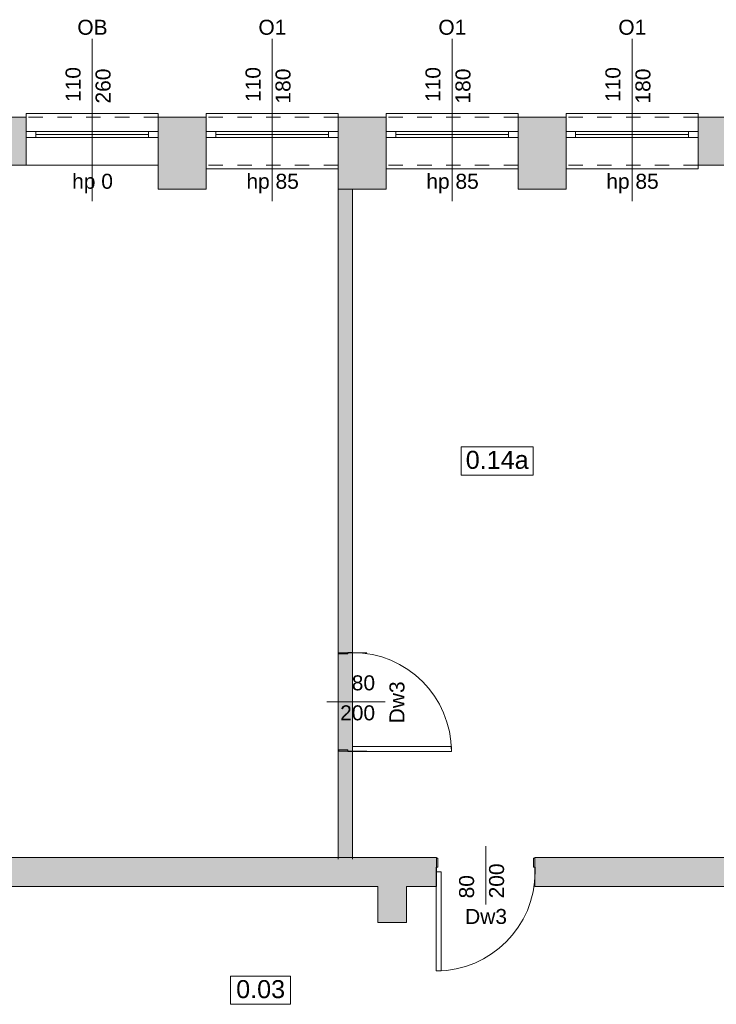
# Model space of a CAD drawing. Header units: millimetres. Extents: x 922208 to 1069538, y -182208 to -99877.
# Tile 228 of 256: x 967882 to 973689, y -134635 to -126429. Entities that reach past the tile are written whole.
import ezdxf

# ---------------------------------------------------------------- set-up
doc = ezdxf.new("R2010")
doc.units = ezdxf.units.MM
doc.header["$MEASUREMENT"] = 0
doc.linetypes.add('HIDDEN', pattern=[20, 10, -10])
doc.linetypes.add('Przerywana', pattern=[240, 120, -120])
for name, color, linetype, lineweight in [('IS_POWRÓT', 5, 'HIDDEN', 30), ('Nowe_210-A Pomieszczenia_Nr_pióra__41', 7, 'Continuous', 15), ('Nowe_220-A Ściany_Nr_pióra__19', 255, 'Continuous', 0), ('Nowe_220-A Ściany_Nr_pióra__23', 7, 'Continuous', 15), ('Nowe_220-A Ściany_Nr_pióra__27', 7, 'Continuous', 25), ('Nowe_220-A Ściany_Nr_pióra__3', 7, 'Continuous', 13), ('Nowe_220-A Ściany_Nr_pióra__7', 7, 'Continuous', 13)]:
    doc.layers.add(name, color=color, linetype=linetype, lineweight=lineweight)
doc.layers.add('Nowe_220-A Ściany_Nr_pióra__45', color=7, linetype='Continuous', lineweight=15, true_color=0x40a5ff)
doc.styles.add('STYL_AUTOMATYCZNY_1', font='arial.ttf')

# ---------------------------------------------------------------- blocks, each defined once
blk = doc.blocks.new('parter01')
at = {"layer": 'Nowe_220-A Ściany_Nr_pióra__19', "linetype": 'Continuous', "lineweight": 0}
for points in [[(967536.55073, -101090.02068), (967936.55073, -101090.02068), (967936.55073, -100860.02068), (967936.55073, -100810.02068), (967936.55073, -100690.02068), (967536.55073, -100690.02068)], [(969036.55073, -100810.02068), (969036.55073, -100860.02068), (969036.55073, -101090.02068), (969436.55073, -101090.02068), (969436.55073, -100690.02068), (969036.55073, -100690.02068)], [(970536.55073, -100690.02068), (970536.55073, -101090.02068), (970936.55073, -101090.02068), (970936.55073, -100690.02068)], [(972036.55073, -100690.02068), (972036.55073, -101090.02068), (972436.55073, -101090.02068), (972436.55073, -100690.02068)], [(973536.55073, -100690.02068), (973536.55073, -101090.02068), (974086.55073, -101090.02068), (974086.55073, -100690.02068)], [(969036.55073, -101090.02068), (969036.55073, -101290.02068), (969436.55073, -101290.02068), (969436.55073, -101090.02068)], [(970536.55073, -101090.02068), (970536.55073, -101290.02068), (970936.55073, -101290.02068), (970936.55073, -101090.02068)], [(972036.55073, -101090.02068), (972036.55073, -101290.02068), (972436.55073, -101290.02068), (972436.55073, -101090.02068)], [(970536.55073, -101290.02068), (970536.55073, -106873.12683), (970656.55073, -106873.12683), (970656.55073, -101290.02068)], [(966386.55077, -107100.02068), (971356.55078, -107100.02068), (971356.55078, -106860.02074), (966386.55077, -106860.02074)], [(972176.55077, -107100.02068), (974449.08631, -107100.02068), (974449.08631, -106860.02074), (972176.55077, -106860.02074)], [(970866.55073, -107100.02068), (970866.55073, -107400.02068), (971106.55073, -107400.02068), (971106.55073, -107100.02068)]]:
    blk.add_hatch(color=255, dxfattribs=at).paths.add_polyline_path(points)
at = {"layer": 'Nowe_210-A Pomieszczenia_Nr_pióra__41', "color": 7, "linetype": 'Continuous', "lineweight": 0}
for p, q in [((971562.45355, -103436.04301), (972162.83355, -103436.04301)), ((971562.45355, -103671.75751), (971562.45355, -103436.04301)), ((972162.83355, -103436.04301), (972162.83355, -103671.75751)), ((972162.83355, -103671.75751), (971562.45355, -103671.75751)), ((969640.51682, -107846.95912), (970140.89682, -107846.95912)), ((969640.51682, -108082.67362), (969640.51682, -107846.95912)), ((970140.89682, -107846.95912), (970140.89682, -108082.67362)), ((970140.89682, -108082.67362), (969640.51682, -108082.67362))]:
    blk.add_line(p, q, dxfattribs=at)
at = {"layer": 'Nowe_220-A Ściany_Nr_pióra__23', "color": 7, "linetype": 'Continuous', "lineweight": 0}
for p, q in [((967936.55073, -100810.02068), (968016.55073, -100810.02068)), ((968016.55073, -100810.02068), (968016.55073, -100860.02068)), ((968956.55073, -100860.02068), (968956.55073, -100810.02068)), ((968956.55073, -100810.02068), (969036.55073, -100810.02068)), ((969436.55073, -100810.02068), (969516.55073, -100810.02068)), ((969516.55073, -100810.02068), (969516.55073, -100860.02068)), ((970456.55073, -100860.02068), (970456.55073, -100810.02068)), ((970456.55073, -100810.02068), (970536.55073, -100810.02068)), ((970936.55073, -100810.02068), (971016.55073, -100810.02068)), ((971016.55073, -100810.02068), (971016.55073, -100860.02068)), ((971956.55073, -100860.02068), (971956.55073, -100810.02068)), ((971956.55073, -100810.02068), (972036.55073, -100810.02068)), ((972436.55073, -100810.02068), (972516.55073, -100810.02068)), ((972516.55073, -100810.02068), (972516.55073, -100860.02068)), ((973456.55073, -100860.02068), (973456.55073, -100810.02068)), ((973456.55073, -100810.02068), (973536.55073, -100810.02068)), ((968016.55073, -100860.02068), (967936.55073, -100860.02068)), ((969036.55073, -100860.02068), (968956.55073, -100860.02068)), ((969516.55073, -100860.02068), (969436.55073, -100860.02068)), ((970536.55073, -100860.02068), (970456.55073, -100860.02068)), ((971016.55073, -100860.02068), (970936.55073, -100860.02068)), ((972036.55073, -100860.02068), (971956.55073, -100860.02068)), ((972516.55073, -100860.02068), (972436.55073, -100860.02068)), ((973536.55073, -100860.02068), (973456.55073, -100860.02068)), ((970656.55073, -105153.12683), (970541.55073, -105153.12683)), ((970541.55073, -105153.12683), (970541.55073, -105163.12683)), ((970541.55073, -105163.12683), (970616.55073, -105163.12683)), ((970616.55073, -105163.12683), (970616.55073, -105151.12683)), ((970616.55073, -105151.12683), (970656.55073, -105151.12683)), ((970656.55073, -105151.12683), (970656.55073, -105153.12683)), ((970616.55073, -105963.12683), (970541.55073, -105963.12683)), ((970541.55073, -105963.12683), (970541.55073, -105973.12683)), ((970541.55073, -105973.12683), (970656.55073, -105973.12683)), ((970616.55073, -105975.12683), (970616.55073, -105963.12683)), ((970656.55073, -105975.12683), (970616.55073, -105975.12683)), ((970656.55073, -105973.12683), (970656.55073, -105975.12683)), ((971356.55073, -106865.02068), (971356.55073, -106980.02068)), ((971366.55073, -106865.02068), (971356.55073, -106865.02068)), ((971366.55073, -106940.02068), (971366.55073, -106865.02068)), ((972166.55073, -106865.02068), (972166.55073, -106940.02068)), ((972176.55073, -106865.02068), (972166.55073, -106865.02068)), ((972176.55073, -106980.02068), (972176.55073, -106865.02068)), ((971354.55073, -106980.02068), (971354.55073, -106940.02068)), ((971354.55073, -106940.02068), (971366.55073, -106940.02068)), ((971356.55073, -106980.02068), (971354.55073, -106980.02068)), ((972166.55073, -106940.02068), (972178.55073, -106940.02068)), ((972178.55073, -106980.02068), (972176.55073, -106980.02068)), ((972178.55073, -106940.02068), (972178.55073, -106980.02068))]:
    blk.add_line(p, q, dxfattribs=at)
at = {"layer": 'Nowe_220-A Ściany_Nr_pióra__27', "color": 7, "linetype": 'Continuous', "lineweight": 0}
for p, q in [((967936.55073, -100690.02068), (967936.55073, -100810.02068)), ((967936.55073, -100690.02068), (967936.55073, -100810.02068)), ((969036.55073, -100690.02068), (969036.55073, -100810.02068)), ((969036.55073, -100690.02068), (969036.55073, -100810.02068)), ((969436.55073, -100690.02068), (969436.55073, -100810.02068)), ((969436.55073, -100690.02068), (969436.55073, -100810.02068)), ((970536.55073, -100690.02068), (970536.55073, -100810.02068)), ((970536.55073, -100690.02068), (970536.55073, -100810.02068)), ((970936.55073, -100690.02068), (970936.55073, -100810.02068)), ((970936.55073, -100690.02068), (970936.55073, -100810.02068)), ((972036.55073, -100690.02068), (972036.55073, -100810.02068)), ((972036.55073, -100690.02068), (972036.55073, -100810.02068)), ((972436.55073, -100690.02068), (972436.55073, -100810.02068)), ((972436.55073, -100690.02068), (972436.55073, -100810.02068)), ((973536.55073, -100690.02068), (973536.55073, -100810.02068)), ((973536.55073, -100690.02068), (973536.55073, -100810.02068)), ((967936.55073, -100810.02068), (967936.55073, -100860.02068)), ((967936.55073, -100810.02068), (967936.55073, -100860.02068)), ((967936.55073, -100810.02068), (967936.55073, -100860.02068)), ((969036.55073, -100810.02068), (969036.55073, -100860.02068)), ((969036.55073, -100810.02068), (969036.55073, -100860.02068)), ((969036.55073, -100810.02068), (969036.55073, -100860.02068)), ((969436.55073, -100810.02068), (969436.55073, -100860.02068)), ((969436.55073, -100810.02068), (969436.55073, -100860.02068)), ((969436.55073, -100810.02068), (969436.55073, -100860.02068)), ((970536.55073, -100810.02068), (970536.55073, -100860.02068)), ((970536.55073, -100810.02068), (970536.55073, -100860.02068)), ((970536.55073, -100810.02068), (970536.55073, -100860.02068)), ((970936.55073, -100810.02068), (970936.55073, -100860.02068)), ((970936.55073, -100810.02068), (970936.55073, -100860.02068)), ((970936.55073, -100810.02068), (970936.55073, -100860.02068)), ((972036.55073, -100810.02068), (972036.55073, -100860.02068)), ((972036.55073, -100810.02068), (972036.55073, -100860.02068)), ((972036.55073, -100810.02068), (972036.55073, -100860.02068)), ((972436.55073, -100810.02068), (972436.55073, -100860.02068)), ((972436.55073, -100810.02068), (972436.55073, -100860.02068)), ((972436.55073, -100810.02068), (972436.55073, -100860.02068)), ((973536.55073, -100810.02068), (973536.55073, -100860.02068)), ((973536.55073, -100810.02068), (973536.55073, -100860.02068)), ((973536.55073, -100810.02068), (973536.55073, -100860.02068)), ((967936.55073, -100860.02068), (967936.55073, -101090.02068)), ((967936.55073, -100860.02068), (967936.55073, -101090.02068)), ((969036.55073, -100860.02068), (969036.55073, -101090.02068)), ((969036.55073, -100860.02068), (969036.55073, -101090.02068)), ((969436.55073, -100860.02068), (969436.55073, -101090.02068)), ((969436.55073, -100860.02068), (969436.55073, -101090.02068)), ((970536.55073, -100860.02068), (970536.55073, -101090.02068)), ((970536.55073, -100860.02068), (970536.55073, -101090.02068)), ((970936.55073, -100860.02068), (970936.55073, -101090.02068)), ((970936.55073, -100860.02068), (970936.55073, -101090.02068)), ((972036.55073, -100860.02068), (972036.55073, -101090.02068)), ((972036.55073, -100860.02068), (972036.55073, -101090.02068)), ((972436.55073, -100860.02068), (972436.55073, -101090.02068)), ((972436.55073, -100860.02068), (972436.55073, -101090.02068)), ((973536.55073, -100860.02068), (973536.55073, -101090.02068)), ((973536.55073, -100860.02068), (973536.55073, -101090.02068)), ((970541.55073, -105153.12683), (970536.55073, -105153.12683)), ((970656.55073, -105153.12683), (970541.55073, -105153.12683)), ((970656.55073, -105153.12683), (970541.55073, -105153.12683)), ((970776.55073, -105153.12683), (970656.55073, -105153.12683)), ((970541.55073, -105973.12683), (970536.55073, -105973.12683)), ((970656.55073, -105973.12683), (970541.55073, -105973.12683)), ((970656.55073, -105973.12683), (970541.55073, -105973.12683)), ((970776.55073, -105973.12683), (970656.55073, -105973.12683)), ((971356.55073, -106865.02068), (971356.55073, -106860.02068)), ((971356.55073, -106865.02068), (971356.55073, -106860.02068)), ((971356.55073, -106980.02068), (971356.55073, -106865.02068)), ((971356.55073, -106980.02068), (971356.55073, -106865.02068)), ((971356.55073, -106980.02068), (971356.55073, -106865.02068)), ((972176.55073, -106865.02068), (972176.55073, -106860.02068)), ((972176.55073, -106865.02068), (972176.55073, -106860.02068)), ((972176.55073, -106980.02068), (972176.55073, -106865.02068)), ((972176.55073, -106980.02068), (972176.55073, -106865.02068)), ((972176.55073, -106980.02068), (972176.55073, -106865.02068)), ((971356.55073, -107100.02068), (971356.55073, -106980.02068)), ((971356.55073, -107100.02068), (971356.55073, -106980.02068)), ((972176.55073, -107100.02068), (972176.55073, -106980.02068)), ((972176.55073, -107100.02068), (972176.55073, -106980.02068))]:
    blk.add_line(p, q, dxfattribs=at)
for points in [[(967936.55073, -100690.02068), (967536.55073, -100690.02068)], [(969436.55073, -100690.02068), (969036.55073, -100690.02068)], [(970936.55073, -100690.02068), (970536.55073, -100690.02068)], [(972436.55073, -100690.02068), (972036.55073, -100690.02068)], [(974086.55073, -100690.02068), (973536.55073, -100690.02068)], [(967536.55073, -101090.02068), (967936.55073, -101090.02068)], [(969036.55073, -101090.02068), (969036.55073, -101290.02068)], [(969436.55073, -101290.02068), (969436.55073, -101090.02068)], [(970536.55073, -101090.02068), (970536.55073, -101290.02068)], [(970936.55073, -101290.02068), (970936.55073, -101090.02068)], [(972036.55073, -101090.02068), (972036.55073, -101290.02068)], [(972436.55073, -101290.02068), (972436.55073, -101090.02068)], [(973536.55073, -101090.02068), (973966.55073, -101090.02068)], [(969036.55073, -101290.02068), (969436.55073, -101290.02068)], [(970536.55073, -101290.02068), (970936.55073, -101290.02068)], [(970536.55073, -101290.02068), (970536.55073, -106873.12683)], [(970656.55073, -106873.12683), (970656.55073, -101290.02068)], [(972036.55073, -101290.02068), (972436.55073, -101290.02068)], [(971356.55076, -106860.02068), (966386.55077, -106860.02068)], [(973826.55073, -106860.02068), (972176.55067, -106860.02068)], [(966386.55071, -107100.02068), (970866.55073, -107100.02068)], [(970866.55073, -107100.02068), (970866.55073, -107400.02068)], [(971106.55073, -107100.02068), (971356.55079, -107100.02068)], [(971106.55073, -107400.02068), (971106.55073, -107100.02068)], [(972176.55073, -107100.02068), (974449.08631, -107100.02068)], [(970866.55073, -107400.02068), (971106.55073, -107400.02068)]]:
    blk.add_lwpolyline(points, dxfattribs=at)
at = {"layer": 'Nowe_220-A Ściany_Nr_pióra__3', "color": 7, "linetype": 'Continuous', "lineweight": 0}
for p, q in [((969036.55073, -100660.02068), (967936.55073, -100660.02068)), ((967936.55073, -100660.02068), (967936.55073, -100690.02068)), ((969036.55073, -100690.02068), (969036.55073, -100660.02068)), ((970536.55073, -100660.02068), (969436.55073, -100660.02068)), ((969436.55073, -100660.02068), (969436.55073, -100690.02068)), ((970536.55073, -100690.02068), (970536.55073, -100660.02068)), ((972036.55073, -100660.02068), (970936.55073, -100660.02068)), ((970936.55073, -100660.02068), (970936.55073, -100690.02068)), ((972036.55073, -100690.02068), (972036.55073, -100660.02068)), ((973536.55073, -100660.02068), (972436.55073, -100660.02068)), ((972436.55073, -100660.02068), (972436.55073, -100690.02068)), ((973536.55073, -100690.02068), (973536.55073, -100660.02068)), ((968016.55073, -100810.02068), (968956.55073, -100810.02068)), ((968956.55073, -100835.02068), (968016.55073, -100835.02068)), ((969516.55073, -100810.02068), (970456.55073, -100810.02068)), ((970456.55073, -100835.02068), (969516.55073, -100835.02068)), ((971016.55073, -100810.02068), (971956.55073, -100810.02068)), ((971956.55073, -100835.02068), (971016.55073, -100835.02068)), ((972516.55073, -100810.02068), (973456.55073, -100810.02068)), ((973456.55073, -100835.02068), (972516.55073, -100835.02068)), ((968956.55073, -100860.02068), (968016.55073, -100860.02068)), ((970456.55073, -100860.02068), (969516.55073, -100860.02068)), ((971956.55073, -100860.02068), (971016.55073, -100860.02068)), ((973456.55073, -100860.02068), (972516.55073, -100860.02068)), ((969036.55073, -101090.02068), (967936.55073, -101090.02068)), ((969436.55073, -101120.02068), (969436.55073, -101090.02068)), ((970536.55073, -101120.02068), (969436.55073, -101120.02068)), ((970536.55073, -101090.02068), (970536.55073, -101120.02068)), ((970936.55073, -101120.02068), (970936.55073, -101090.02068)), ((972036.55073, -101120.02068), (970936.55073, -101120.02068)), ((972036.55073, -101090.02068), (972036.55073, -101120.02068)), ((972436.55073, -101120.02068), (972436.55073, -101090.02068)), ((973536.55073, -101120.02068), (972436.55073, -101120.02068)), ((973536.55073, -101090.02068), (973536.55073, -101120.02068)), ((970656.55073, -105975.12683), (970656.55073, -105935.12683)), ((970656.55073, -105935.12683), (971480.55073, -105935.12683)), ((971480.55073, -105975.12683), (970656.55073, -105975.12683)), ((971480.55073, -105935.12683), (971480.55073, -105975.12683)), ((971354.55073, -107804.02068), (971354.55073, -106980.02068)), ((971354.55073, -106980.02068), (971394.55073, -106980.02068)), ((971394.55073, -106980.02068), (971394.55073, -107804.02068)), ((971394.55073, -107804.02068), (971354.55073, -107804.02068))]:
    blk.add_line(p, q, dxfattribs=at)
at = {"layer": 'Nowe_220-A Ściany_Nr_pióra__3', "color": 7, "linetype": 'Przerywana', "lineweight": 0}
for p, q in [((969036.55073, -100690.02068), (967936.55073, -100690.02068)), ((970536.55073, -100690.02068), (969436.55073, -100690.02068)), ((972036.55073, -100690.02068), (970936.55073, -100690.02068)), ((973536.55073, -100690.02068), (972436.55073, -100690.02068)), ((970536.55073, -101090.02068), (969436.55073, -101090.02068)), ((972036.55073, -101090.02068), (970936.55073, -101090.02068)), ((973536.55073, -101090.02068), (972436.55073, -101090.02068))]:
    blk.add_line(p, q, dxfattribs=at)
at = {"layer": 'Nowe_220-A Ściany_Nr_pióra__3', "color": 7, "linetype": 'Continuous', "lineweight": 0}
for centre, start, end in [((970656.55073, -105975.12683), 0, 90), ((971354.55073, -106980.02068), 270, 0)]:
    blk.add_arc(centre, 824, start, end, dxfattribs=at)
at = {"layer": 'Nowe_220-A Ściany_Nr_pióra__45', "color": 161, "linetype": 'Continuous', "lineweight": 0, "true_color": 0x40a5ff}
for p, q in [((968486.55073, -100038.23497), (968486.55073, -101390.02068)), ((969986.55073, -100038.23497), (969986.55073, -101390.02068)), ((971486.55073, -100038.23497), (971486.55073, -101390.02068)), ((972986.55073, -100038.23497), (972986.55073, -101390.02068)), ((970928.33645, -105563.12683), (970441.95016, -105563.12683)), ((971766.55073, -107251.8064), (971766.55073, -106765.42011))]:
    blk.add_line(p, q, dxfattribs=at)
at = {"layer": 'Nowe_210-A Pomieszczenia_Nr_pióra__41', "color": 7, "linetype": 'Continuous', "lineweight": 0, "char_height": 150, "attachment_point": 2, "style": 'STYL_AUTOMATYCZNY_1'}
for s, insert in [('\\A1;{\\pqc;\\pt25;\\fArial|b0|i0|c238|p0;\\W1.000000;0.14\\fArial|b0|i0|c238|p0;\\W1.000000;a}', (971862.64355, -103470.32872)), ('\\A1;{\\pqc;\\pt25;\\fArial|b0|i0|c238|p0;\\W1.000000;0.0\\fArial|b0|i0|c238|p0;\\W1.000000;3}', (969890.70682, -107881.24483))]:
    blk.add_mtext(s, dxfattribs=dict(at, insert=insert))
at = {"layer": 'Nowe_220-A Ściany_Nr_pióra__7', "color": 7, "linetype": 'Continuous', "lineweight": 0, "char_height": 125, "rotation": 90, "style": 'STYL_AUTOMATYCZNY_1'}
for s, insert, attachment_point in [('\\A1;{\\pql;\\pt0;\\fArial|b0|i0|c238|p0;\\W1.000000;110\\fArial|b0|i0|c238|p0;\\W1.000000;\\A1{\\H.66x;\\S^  ;}\\fArial|b0|i0|c238|p0;\\W1.000000;\\fArial|b0|i0|c238|p0;\\W1.000000;}', (968426.14293, -100563.31868), 7), ('\\A1;{\\pql;\\pt0;\\fArial|b0|i0|c238|p0;\\W1.000000;260\\fArial|b0|i0|c238|p0;\\W1.000000;\\A1{\\H.66x;\\S^  ;}\\fArial|b0|i0|c238|p0;\\W1.000000;\\fArial|b0|i0|c238|p0;\\W1.000000;}', (968676.14293, -100576.04218), 7), ('\\A1;{\\pql;\\pt0;\\fArial|b0|i0|c238|p0;\\W1.000000;110\\fArial|b0|i0|c238|p0;\\W1.000000;\\A1{\\H.66x;\\S^  ;}\\fArial|b0|i0|c238|p0;\\W1.000000;\\fArial|b0|i0|c238|p0;\\W1.000000;}', (969926.14293, -100563.31868), 7), ('\\A1;{\\pql;\\pt0;\\fArial|b0|i0|c238|p0;\\W1.000000;180\\fArial|b0|i0|c238|p0;\\W1.000000;\\A1{\\H.66x;\\S^  ;}\\fArial|b0|i0|c238|p0;\\W1.000000;\\fArial|b0|i0|c238|p0;\\W1.000000;}', (970176.14293, -100576.04218), 7), ('\\A1;{\\pql;\\pt0;\\fArial|b0|i0|c238|p0;\\W1.000000;110\\fArial|b0|i0|c238|p0;\\W1.000000;\\A1{\\H.66x;\\S^  ;}\\fArial|b0|i0|c238|p0;\\W1.000000;\\fArial|b0|i0|c238|p0;\\W1.000000;}', (971426.14293, -100563.31868), 7), ('\\A1;{\\pql;\\pt0;\\fArial|b0|i0|c238|p0;\\W1.000000;180\\fArial|b0|i0|c238|p0;\\W1.000000;\\A1{\\H.66x;\\S^  ;}\\fArial|b0|i0|c238|p0;\\W1.000000;\\fArial|b0|i0|c238|p0;\\W1.000000;}', (971676.14293, -100576.04218), 7), ('\\A1;{\\pql;\\pt0;\\fArial|b0|i0|c238|p0;\\W1.000000;110\\fArial|b0|i0|c238|p0;\\W1.000000;\\A1{\\H.66x;\\S^  ;}\\fArial|b0|i0|c238|p0;\\W1.000000;\\fArial|b0|i0|c238|p0;\\W1.000000;}', (972926.14293, -100563.31868), 7), ('\\A1;{\\pql;\\pt0;\\fArial|b0|i0|c238|p0;\\W1.000000;180\\fArial|b0|i0|c238|p0;\\W1.000000;\\A1{\\H.66x;\\S^  ;}\\fArial|b0|i0|c238|p0;\\W1.000000;\\fArial|b0|i0|c238|p0;\\W1.000000;}', (973176.14293, -100576.04218), 7), ('\\A1;{\\pqr;\\pt0;\\fArial|b0|i0|c238|p0;\\W1.000000;Dw3\\fArial|b0|i0|c238|p0;\\W1.000000;\\fArial|b0|i0|c238|p0;\\W1.000000;\\fArial|b0|i0|c238|p0;\\W1.000000;}', (971091.22664, -105391.65633), 9), ('\\A1;{\\pql;\\pt0;\\fArial|b0|i0|c238|p0;\\W1.000000;200\\fArial|b0|i0|c238|p0;\\W1.000000;\\A1{\\H.66x;\\S^  ;}\\fArial|b0|i0|c238|p0;\\W1.000000;\\fArial|b0|i0|c238|p0;\\W1.000000;}', (971956.14293, -107200.02068), 7), ('\\A1;{\\pql;\\pt0;\\fArial|b0|i0|c238|p0;\\W1.000000;80\\fArial|b0|i0|c238|p0;\\W1.000000;\\A1{\\H.66x;\\S^  ;}\\fArial|b0|i0|c238|p0;\\W1.000000;\\fArial|b0|i0|c238|p0;\\W1.000000;}', (971706.14293, -107200.02068), 7)]:
    blk.add_mtext(s, dxfattribs=dict(at, insert=insert, attachment_point=attachment_point))
at = {"layer": 'Nowe_220-A Ściany_Nr_pióra__7', "color": 7, "linetype": 'Continuous', "lineweight": 0, "char_height": 125, "style": 'STYL_AUTOMATYCZNY_1'}
for s, insert, attachment_point in [('\\A1;{\\pql;\\pt0;\\fArial|b0|i0|c238|p0;\\W1.000000;OB\\fArial|b0|i0|c238|p0;\\W1.000000;\\fArial|b0|i0|c238|p0;\\W1.000000;\\fArial|b0|i0|c238|p0;\\W1.000000;}', (968362.70848, -100004.61289), 7), ('\\A1;{\\pql;\\pt0;\\fArial|b0|i0|c238|p0;\\W1.000000;O1\\fArial|b0|i0|c238|p0;\\W1.000000;\\fArial|b0|i0|c238|p0;\\W1.000000;\\fArial|b0|i0|c238|p0;\\W1.000000;}', (969872.20898, -100004.61289), 7), ('\\A1;{\\pql;\\pt0;\\fArial|b0|i0|c238|p0;\\W1.000000;O1\\fArial|b0|i0|c238|p0;\\W1.000000;\\fArial|b0|i0|c238|p0;\\W1.000000;\\fArial|b0|i0|c238|p0;\\W1.000000;}', (971372.20898, -100004.61289), 7), ('\\A1;{\\pql;\\pt0;\\fArial|b0|i0|c238|p0;\\W1.000000;O1\\fArial|b0|i0|c238|p0;\\W1.000000;\\fArial|b0|i0|c238|p0;\\W1.000000;\\fArial|b0|i0|c238|p0;\\W1.000000;}', (972872.20898, -100004.61289), 7), ('\\A1;{\\pql;\\pt0;\\fArial|b0|i0|c238|p0;\\W1.000000;hp 0\\fArial|b0|i0|c238|p0;\\W1.000000;\\A1{\\H.66x;\\S^  ;}\\fArial|b0|i0|c238|p0;\\W1.000000;\\fArial|b0|i0|c238|p0;\\W1.000000;}', (968319.72573, -101324.08834), 7), ('\\A1;{\\pql;\\pt0;\\fArial|b0|i0|c238|p0;\\W1.000000;hp 85\\fArial|b0|i0|c238|p0;\\W1.000000;\\A1{\\H.66x;\\S^  ;}\\fArial|b0|i0|c238|p0;\\W1.000000;\\fArial|b0|i0|c238|p0;\\W1.000000;}', (969772.05573, -101324.08834), 7), ('\\A1;{\\pql;\\pt0;\\fArial|b0|i0|c238|p0;\\W1.000000;hp 85\\fArial|b0|i0|c238|p0;\\W1.000000;\\A1{\\H.66x;\\S^  ;}\\fArial|b0|i0|c238|p0;\\W1.000000;\\fArial|b0|i0|c238|p0;\\W1.000000;}', (971272.05573, -101324.08834), 7), ('\\A1;{\\pql;\\pt0;\\fArial|b0|i0|c238|p0;\\W1.000000;hp 85\\fArial|b0|i0|c238|p0;\\W1.000000;\\A1{\\H.66x;\\S^  ;}\\fArial|b0|i0|c238|p0;\\W1.000000;\\fArial|b0|i0|c238|p0;\\W1.000000;}', (972772.05573, -101324.08834), 7), ('\\A1;{\\pqr;\\pt0;\\fArial|b0|i0|c238|p0;\\W1.000000;80\\fArial|b0|i0|c238|p0;\\W1.000000;\\A1{\\H.66x;\\S^  ;}\\fArial|b0|i0|c238|p0;\\W1.000000;\\fArial|b0|i0|c238|p0;\\W1.000000;}', (970876.55073, -105502.71904), 9), ('\\A1;{\\pqr;\\pt0;\\fArial|b0|i0|c238|p0;\\W1.000000;200\\fArial|b0|i0|c238|p0;\\W1.000000;\\A1{\\H.66x;\\S^  ;}\\fArial|b0|i0|c238|p0;\\W1.000000;\\fArial|b0|i0|c238|p0;\\W1.000000;}', (970876.55073, -105752.71904), 9), ('\\A1;{\\pql;\\pt0;\\fArial|b0|i0|c238|p0;\\W1.000000;Dw3\\fArial|b0|i0|c238|p0;\\W1.000000;\\fArial|b0|i0|c238|p0;\\W1.000000;\\fArial|b0|i0|c238|p0;\\W1.000000;}', (971595.08023, -107414.69659), 7)]:
    blk.add_mtext(s, dxfattribs=dict(at, insert=insert, attachment_point=attachment_point))

msp = doc.modelspace()

# ---------------------------------------------------------------- block references
at = {"layer": 'IS_POWRÓT', "color": 27, "linetype": 'ByBlock', "lineweight": 30}
msp.add_blockref('parter01', (0, -26552.1), dxfattribs=at)

doc.saveas('drawing.dxf')
